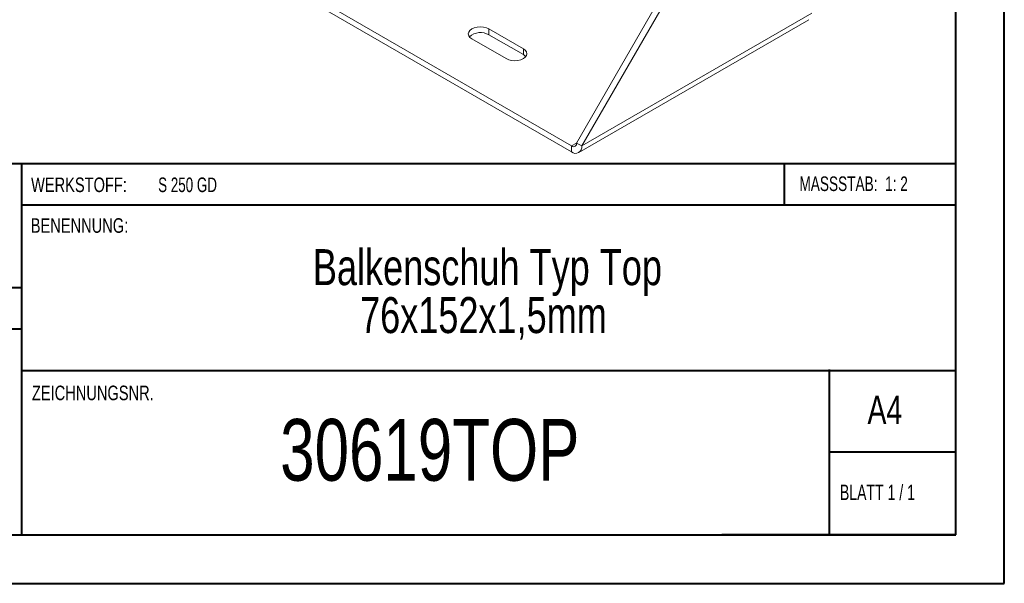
# Model space of a CAD drawing. Header units: millimetres. Extents: x 0 to 210, y 0 to 297.
# Tile 2 of 6: x 109 to 210, y 0 to 58. Entities that reach past the tile are written whole.
import ezdxf

# ---------------------------------------------------------------- set-up
doc = ezdxf.new("R2010")
doc.units = ezdxf.units.MM
doc.styles.add('SLDTEXTSTYLE0', font='TXT', dxfattribs={"width": 0.75})
doc.styles.add('SLDTEXTSTYLE1', font='TXT', dxfattribs={"width": 0.681818})
doc.styles.add('SLDTEXTSTYLE2', font='TXT', dxfattribs={"width": 0.7})
doc.styles.add('SLDTEXTSTYLE3', font='TXT', dxfattribs={"width": 0.6875})

# ---------------------------------------------------------------- blocks, each defined once
blk = doc.blocks.new('SW_NOTE_1')
at = {"color": 0, "linetype": 'Continuous', "lineweight": 0, "char_height": 3.7042, "attachment_point": 2, "style": 'SLDTEXTSTYLE0'}
for s, insert in [('Balkenschuh Typ Top', (24.66, 4.77)), ('76x152x1,5mm', (24.25, -0.16))]:
    blk.add_mtext(s, dxfattribs=dict(at, insert=insert))

msp = doc.modelspace()

# ---------------------------------------------------------------- linework, layer by layer
at = {"color": 7, "linetype": 'Continuous', "lineweight": 40}
for p, q in [((210.08, 0.21), (210.08, 297.21)), ((205.08, 5.21), (205.08, 292.21)), ((205.08, 43.37), (10.11, 43.37)), ((108.91, 43.37), (108.91, 5.12)), ((187.47, 39.12), (187.47, 43.37)), ((205.08, 39.12), (108.91, 39.12)), ((108.91, 30.62), (10.11, 30.62)), ((108.91, 26.37), (10.11, 26.37)), ((108.91, 22.12), (205.08, 22.12)), ((192.08, 5.21), (192.08, 22.21)), ((205.08, 13.71), (192.08, 13.71)), ((10.08, 5.21), (205.08, 5.21)), ((205.08, 5.21), (180.99, 5.21)), ((0.08, 0.21), (210.08, 0.21))]:
    msp.add_line(p, q, dxfattribs=at)
at = {"color": 7, "linetype": 'Continuous', "lineweight": 15}
for p, q in [((166.06, 45.51), (177.02, 64.5)), ((166.59, 45.21), (177.55, 64.19)), ((139.72, 60.11), (165.53, 45.21)), ((139.72, 59.49), (165.53, 44.59)), ((166.59, 45.21), (190.28, 58.88)), ((166.28, 44.52), (189.97, 58.19)), ((160.58, 55.21), (157.04, 57.25)), ((157.04, 56.64), (157.04, 57.25)), ((155.28, 56.23), (158.81, 54.19)), ((160.58, 54.6), (157.04, 56.64)), ((160.58, 54.6), (160.58, 55.21)), ((166.06, 45.51), (165.53, 45.21)), ((165.53, 45.21), (165.53, 44.59)), ((166.06, 45.51), (166.59, 45.21))]:
    msp.add_line(p, q, dxfattribs=at)
at = {"color": 7, "linetype": 'Continuous', "lineweight": 15, "flags": 128}
for points in [[(157.04, 57.25), (156.78, 57.36), (156.48, 57.44), (156.16, 57.46), (155.84, 57.44), (155.53, 57.36), (155.28, 57.25), (155.08, 57.1), (154.95, 56.92), (154.91, 56.74), (154.95, 56.55), (155.08, 56.38), (155.28, 56.23)], [(158.81, 54.19), (159.07, 54.07), (159.37, 54), (159.7, 53.98), (160.02, 54), (160.32, 54.07), (160.58, 54.19), (160.78, 54.34), (160.9, 54.51), (160.95, 54.7), (160.9, 54.88), (160.78, 55.06), (160.58, 55.21)], [(160.83, 54.39), (160.78, 54.45), (160.58, 54.6)]]:
    msp.add_lwpolyline(points, dxfattribs=at)
at = {"color": 7, "linetype": 'Continuous', "lineweight": 15}
for centre, radius, start, end in [((156.18, 55.13), 1.74, 60.1007, 131.4598), ((165.74, 45.46), 0.328, 230.7967, 9.214), ((165.94, 45.1), 0.655, 230.7967, 9.214)]:
    msp.add_arc(centre, radius, start, end, dxfattribs=at)

# ---------------------------------------------------------------- block references
at = {"color": 7, "linetype": 'Continuous', "lineweight": 0}
msp.add_blockref('SW_NOTE_1', (132.22, 29.82), dxfattribs=at)

# ---------------------------------------------------------------- texts
for s, insert, char_height, attachment_point, style in [('WERKSTOFF:', (109.91, 41.96), 1.5, 1, 'SLDTEXTSTYLE0'), ('S 250 GD', (122.99, 41.96), 1.5, 1, 'SLDTEXTSTYLE3'), ('MASSSTAB:  1: 2', (188.99, 42.07), 1.5, 1, 'SLDTEXTSTYLE2'), ('BENENNUNG:', (109.88, 37.77), 1.5, 1, 'SLDTEXTSTYLE0'), ('ZEICHNUNGSNR.', (110, 20.55), 1.5, 1, 'SLDTEXTSTYLE0'), ('A4', (196, 19.52), 2.91, 1, 'SLDTEXTSTYLE0'), ('30619TOP', (150.95, 17.12), 6.35, 2, 'SLDTEXTSTYLE0'), ('BLATT 1 / 1', (193.16, 10.36), 1.5875, 1, 'SLDTEXTSTYLE1')]:
    msp.add_mtext(s, dxfattribs=dict(at, insert=insert, char_height=char_height, attachment_point=attachment_point, style=style))

doc.saveas('drawing.dxf')
